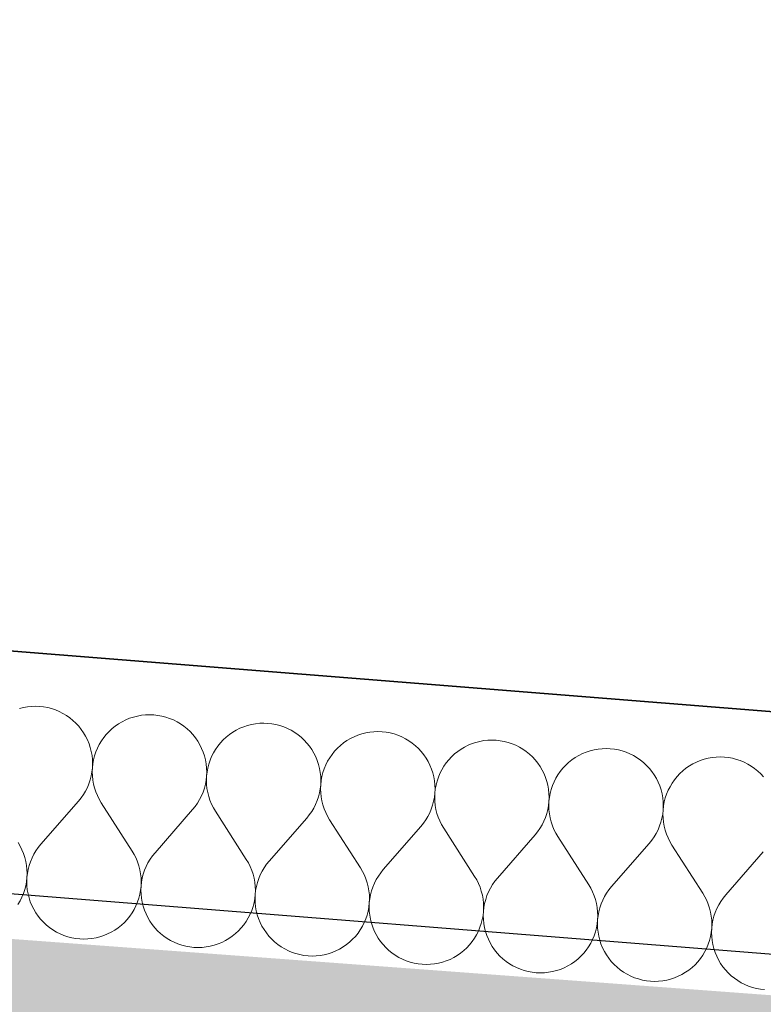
# Model space of a CAD drawing. Header units: millimetres. Extents: x -40276 to 214973, y -147941 to 35228.
# Tile 251 of 256: x -5861 to -5366, y 18337 to 18993. Entities that reach past the tile are written whole.
import ezdxf

# ---------------------------------------------------------------- set-up
doc = ezdxf.new("R2010")
doc.units = ezdxf.units.MM
doc.header["$MEASUREMENT"] = 0
doc.linetypes.add('Wipeout_Contour', pattern=[1000, 0, -1000])
for name, color, linetype in [('1._POHLED ZÁPADNÍ_2_0_plochy', 7, 'Continuous'), ('1._POHLED ZÁPADNÍ_2_akustické prvky', 7, 'Continuous'), ('1._POHLED ZÁPADNÍ_2_Konstrukce - nosné', 7, 'Continuous'), ('1._POHLED ZÁPADNÍ_2_Nové_Výplně – Řezové', 7, 'Continuous'), ('1._POHLED ZÁPADNÍ_2_Výplně – Řezové', 7, 'Continuous')]:
    doc.layers.add(name, color=color, linetype=linetype)

# ---------------------------------------------------------------- blocks, each defined once
blk = doc.blocks.new('*X1', base_point=(-42174.69, -26223.67))
at = {"layer": '1._POHLED ZÁPADNÍ_2_Nové_Výplně – Řezové', "color": 21, "linetype": 'Continuous', "lineweight": 20, "true_color": 0xffaaaa}
for p, q in [((-5858.44, 18534.99), (-5861.08, 18534.33)), ((-5855.76, 18535.47), (-5858.44, 18534.99)), ((-5853.06, 18535.75), (-5855.76, 18535.47)), ((-5850.34, 18535.85), (-5853.06, 18535.75)), ((-5847.62, 18535.74), (-5850.34, 18535.85)), ((-5844.92, 18535.44), (-5847.62, 18535.74)), ((-5842.24, 18534.95), (-5844.92, 18535.44)), ((-5839.61, 18534.27), (-5842.24, 18534.95)), ((-5837.03, 18533.41), (-5839.61, 18534.27)), ((-5834.52, 18532.36), (-5837.03, 18533.41)), ((-5832.09, 18531.14), (-5834.52, 18532.36)), ((-5829.75, 18529.74), (-5832.09, 18531.14)), ((-5827.52, 18528.18), (-5829.75, 18529.74)), ((-5779.78, 18529.85), (-5782.46, 18529.37)), ((-5777.08, 18530.13), (-5779.78, 18529.85)), ((-5774.36, 18530.22), (-5777.08, 18530.13)), ((-5771.64, 18530.12), (-5774.36, 18530.22)), ((-5768.93, 18529.82), (-5771.64, 18530.12)), ((-5766.26, 18529.33), (-5768.93, 18529.82)), ((-5825.41, 18526.47), (-5827.52, 18528.18)), ((-5823.42, 18524.61), (-5825.41, 18526.47)), ((-5821.57, 18522.62), (-5823.42, 18524.61)), ((-5794.98, 18524.22), (-5797.21, 18522.67)), ((-5792.63, 18525.6), (-5794.98, 18524.22)), ((-5790.2, 18526.81), (-5792.63, 18525.6)), ((-5787.68, 18527.85), (-5790.2, 18526.81)), ((-5785.1, 18528.7), (-5787.68, 18527.85)), ((-5782.46, 18529.37), (-5785.1, 18528.7)), ((-5763.62, 18528.65), (-5766.26, 18529.33)), ((-5761.05, 18527.78), (-5763.62, 18528.65)), ((-5758.53, 18526.74), (-5761.05, 18527.78)), ((-5756.11, 18525.51), (-5758.53, 18526.74)), ((-5753.77, 18524.12), (-5756.11, 18525.51)), ((-5751.54, 18522.56), (-5753.77, 18524.12)), ((-5706.48, 18523.74), (-5709.12, 18523.08)), ((-5703.8, 18524.22), (-5706.48, 18523.74)), ((-5701.09, 18524.51), (-5703.8, 18524.22)), ((-5698.38, 18524.6), (-5701.09, 18524.51)), ((-5695.66, 18524.49), (-5698.38, 18524.6)), ((-5692.95, 18524.19), (-5695.66, 18524.49)), ((-5690.28, 18523.71), (-5692.95, 18524.19)), ((-5687.64, 18523.03), (-5690.28, 18523.71)), ((-5819.87, 18520.49), (-5821.57, 18522.62)), ((-5818.33, 18518.25), (-5819.87, 18520.49)), ((-5816.95, 18515.91), (-5818.33, 18518.25)), ((-5803.19, 18517.13), (-5804.9, 18515.02)), ((-5801.33, 18519.12), (-5803.19, 18517.13)), ((-5799.34, 18520.97), (-5801.33, 18519.12)), ((-5797.21, 18522.67), (-5799.34, 18520.97)), ((-5749.43, 18520.85), (-5751.54, 18522.56)), ((-5747.44, 18518.99), (-5749.43, 18520.85)), ((-5745.59, 18516.99), (-5747.44, 18518.99)), ((-5743.89, 18514.87), (-5745.59, 18516.99)), ((-5721.23, 18517.05), (-5723.35, 18515.35)), ((-5718.99, 18518.59), (-5721.23, 18517.05)), ((-5716.65, 18519.98), (-5718.99, 18518.59)), ((-5714.21, 18521.19), (-5716.65, 18519.98)), ((-5711.7, 18522.23), (-5714.21, 18521.19)), ((-5709.12, 18523.08), (-5711.7, 18522.23)), ((-5685.06, 18522.16), (-5687.64, 18523.03)), ((-5682.55, 18521.11), (-5685.06, 18522.16)), ((-5680.12, 18519.89), (-5682.55, 18521.11)), ((-5677.79, 18518.49), (-5680.12, 18519.89)), ((-5675.56, 18516.94), (-5677.79, 18518.49)), ((-5673.44, 18515.22), (-5675.56, 18516.94)), ((-5635.72, 18516.6), (-5638.23, 18515.57)), ((-5633.13, 18517.45), (-5635.72, 18516.6)), ((-5630.5, 18518.12), (-5633.13, 18517.45)), ((-5627.82, 18518.6), (-5630.5, 18518.12)), ((-5625.11, 18518.88), (-5627.82, 18518.6)), ((-5622.39, 18518.97), (-5625.11, 18518.88)), ((-5619.67, 18518.87), (-5622.39, 18518.97)), ((-5616.97, 18518.57), (-5619.67, 18518.87)), ((-5614.29, 18518.08), (-5616.97, 18518.57)), ((-5611.66, 18517.4), (-5614.29, 18518.08)), ((-5609.08, 18516.54), (-5611.66, 18517.4)), ((-5815.74, 18513.47), (-5816.95, 18515.91)), ((-5814.7, 18510.96), (-5815.74, 18513.47)), ((-5813.85, 18508.37), (-5814.7, 18510.96)), ((-5807.85, 18510.45), (-5809.07, 18508.02)), ((-5806.46, 18512.79), (-5807.85, 18510.45)), ((-5804.9, 18515.02), (-5806.46, 18512.79)), ((-5742.34, 18512.63), (-5743.89, 18514.87)), ((-5740.96, 18510.29), (-5742.34, 18512.63)), ((-5739.75, 18507.85), (-5740.96, 18510.29)), ((-5727.21, 18511.51), (-5728.92, 18509.39)), ((-5725.35, 18513.5), (-5727.21, 18511.51)), ((-5723.35, 18515.35), (-5725.35, 18513.5)), ((-5671.46, 18513.36), (-5673.44, 18515.22)), ((-5669.61, 18511.37), (-5671.46, 18513.36)), ((-5667.91, 18509.24), (-5669.61, 18511.37)), ((-5645.25, 18511.42), (-5647.37, 18509.72)), ((-5643.01, 18512.97), (-5645.25, 18511.42)), ((-5640.67, 18514.35), (-5643.01, 18512.97)), ((-5638.23, 18515.57), (-5640.67, 18514.35)), ((-5606.57, 18515.49), (-5609.08, 18516.54)), ((-5604.14, 18514.26), (-5606.57, 18515.49)), ((-5601.8, 18512.87), (-5604.14, 18514.26)), ((-5599.57, 18511.31), (-5601.8, 18512.87)), ((-5597.46, 18509.6), (-5599.57, 18511.31)), ((-5559.73, 18510.98), (-5562.25, 18509.94)), ((-5557.15, 18511.83), (-5559.73, 18510.98)), ((-5554.51, 18512.5), (-5557.15, 18511.83)), ((-5551.83, 18512.97), (-5554.51, 18512.5)), ((-5549.13, 18513.26), (-5551.83, 18512.97)), ((-5546.41, 18513.35), (-5549.13, 18513.26)), ((-5543.69, 18513.24), (-5546.41, 18513.35)), ((-5540.99, 18512.95), (-5543.69, 18513.24)), ((-5538.31, 18512.46), (-5540.99, 18512.95)), ((-5535.68, 18511.78), (-5538.31, 18512.46)), ((-5533.1, 18510.91), (-5535.68, 18511.78)), ((-5530.59, 18509.86), (-5533.1, 18510.91)), ((-5813.19, 18505.74), (-5813.85, 18508.37)), ((-5812.71, 18503.06), (-5813.19, 18505.74)), ((-5810.12, 18505.51), (-5810.98, 18502.93)), ((-5809.07, 18508.02), (-5810.12, 18505.51)), ((-5738.72, 18505.33), (-5739.75, 18507.85)), ((-5737.87, 18502.75), (-5738.72, 18505.33)), ((-5731.87, 18504.83), (-5733.09, 18502.4)), ((-5730.47, 18507.16), (-5731.87, 18504.83)), ((-5728.92, 18509.39), (-5730.47, 18507.16)), ((-5666.36, 18507.01), (-5667.91, 18509.24)), ((-5664.98, 18504.66), (-5666.36, 18507.01)), ((-5663.77, 18502.23), (-5664.98, 18504.66)), ((-5652.94, 18503.77), (-5654.49, 18501.54)), ((-5651.22, 18505.88), (-5652.94, 18503.77)), ((-5649.37, 18507.87), (-5651.22, 18505.88)), ((-5647.37, 18509.72), (-5649.37, 18507.87)), ((-5595.47, 18507.74), (-5597.46, 18509.6)), ((-5593.63, 18505.74), (-5595.47, 18507.74)), ((-5591.92, 18503.62), (-5593.63, 18505.74)), ((-5590.38, 18501.38), (-5591.92, 18503.62)), ((-5571.39, 18504.1), (-5573.38, 18502.25)), ((-5569.27, 18505.8), (-5571.39, 18504.1)), ((-5567.03, 18507.35), (-5569.27, 18505.8)), ((-5564.69, 18508.73), (-5567.03, 18507.35)), ((-5562.25, 18509.94), (-5564.69, 18508.73)), ((-5528.16, 18508.64), (-5530.59, 18509.86)), ((-5525.82, 18507.24), (-5528.16, 18508.64)), ((-5523.59, 18505.69), (-5525.82, 18507.24)), ((-5521.48, 18503.97), (-5523.59, 18505.69)), ((-5519.49, 18502.11), (-5521.48, 18503.97)), ((-5486.27, 18504.32), (-5488.7, 18503.1)), ((-5483.75, 18505.35), (-5486.27, 18504.32)), ((-5481.17, 18506.2), (-5483.75, 18505.35)), ((-5478.53, 18506.87), (-5481.17, 18506.2)), ((-5475.85, 18507.35), (-5478.53, 18506.87)), ((-5473.15, 18507.63), (-5475.85, 18507.35)), ((-5470.43, 18507.72), (-5473.15, 18507.63)), ((-5467.71, 18507.62), (-5470.43, 18507.72)), ((-5465, 18507.32), (-5467.71, 18507.62)), ((-5462.33, 18506.83), (-5465, 18507.32)), ((-5459.69, 18506.15), (-5462.33, 18506.83)), ((-5457.12, 18505.29), (-5459.69, 18506.15)), ((-5454.6, 18504.24), (-5457.12, 18505.29)), ((-5452.17, 18503.01), (-5454.6, 18504.24)), ((-5812.43, 18500.35), (-5812.71, 18503.06)), ((-5812.44, 18494.91), (-5812.34, 18497.63)), ((-5812.15, 18497.62), (-5812.44, 18494.91)), ((-5812.34, 18497.63), (-5812.43, 18500.35)), ((-5811.66, 18500.29), (-5812.15, 18497.62)), ((-5810.98, 18502.93), (-5811.66, 18500.29)), ((-5737.2, 18500.11), (-5737.87, 18502.75)), ((-5736.73, 18497.43), (-5737.2, 18500.11)), ((-5736.44, 18494.73), (-5736.73, 18497.43)), ((-5735, 18497.3), (-5735.68, 18494.67)), ((-5734.14, 18499.88), (-5735, 18497.3)), ((-5733.09, 18502.4), (-5734.14, 18499.88)), ((-5662.74, 18499.71), (-5663.77, 18502.23)), ((-5661.88, 18497.12), (-5662.74, 18499.71)), ((-5661.22, 18494.49), (-5661.88, 18497.12)), ((-5655.88, 18499.2), (-5657.11, 18496.77)), ((-5654.49, 18501.54), (-5655.88, 18499.2)), ((-5589, 18499.04), (-5590.38, 18501.38)), ((-5587.79, 18496.6), (-5589, 18499.04)), ((-5576.95, 18498.15), (-5578.51, 18495.91)), ((-5575.24, 18500.26), (-5576.95, 18498.15)), ((-5573.38, 18502.25), (-5575.24, 18500.26)), ((-5517.64, 18500.12), (-5519.49, 18502.11)), ((-5515.94, 18498), (-5517.64, 18500.12)), ((-5514.4, 18495.76), (-5515.94, 18498)), ((-5495.41, 18498.47), (-5497.4, 18496.62)), ((-5493.28, 18500.17), (-5495.41, 18498.47)), ((-5491.05, 18501.72), (-5493.28, 18500.17)), ((-5488.7, 18503.1), (-5491.05, 18501.72)), ((-5449.84, 18501.62), (-5452.17, 18503.01)), ((-5447.61, 18500.06), (-5449.84, 18501.62)), ((-5445.49, 18498.35), (-5447.61, 18500.06)), ((-5443.51, 18496.49), (-5445.49, 18498.35)), ((-5412.72, 18497.48), (-5415.06, 18496.1)), ((-5410.28, 18498.69), (-5412.72, 18497.48)), ((-5407.77, 18499.73), (-5410.28, 18498.69)), ((-5405.19, 18500.58), (-5407.77, 18499.73)), ((-5402.55, 18501.25), (-5405.19, 18500.58)), ((-5399.87, 18501.72), (-5402.55, 18501.25)), ((-5397.16, 18502.01), (-5399.87, 18501.72)), ((-5394.44, 18502.1), (-5397.16, 18502.01)), ((-5391.73, 18501.99), (-5394.44, 18502.1)), ((-5389.02, 18501.7), (-5391.73, 18501.99)), ((-5386.35, 18501.21), (-5389.02, 18501.7)), ((-5383.71, 18500.53), (-5386.35, 18501.21)), ((-5381.13, 18499.66), (-5383.71, 18500.53)), ((-5378.62, 18498.61), (-5381.13, 18499.66)), ((-5376.19, 18497.39), (-5378.62, 18498.61)), ((-5373.86, 18496), (-5376.19, 18497.39)), ((-5813.24, 18489.53), (-5812.74, 18492.21)), ((-5812.74, 18492.21), (-5812.44, 18494.91)), ((-5812.44, 18494.91), (-5812.55, 18492.19)), ((-5812.55, 18492.19), (-5812.45, 18489.48)), ((-5736.46, 18489.29), (-5736.36, 18492.01)), ((-5736.17, 18491.99), (-5736.46, 18489.29)), ((-5736.36, 18492.01), (-5736.44, 18494.73)), ((-5735.68, 18494.67), (-5736.17, 18491.99)), ((-5660.74, 18491.81), (-5661.22, 18494.49)), ((-5660.46, 18489.1), (-5660.74, 18491.81)), ((-5659.02, 18491.68), (-5659.7, 18489.05)), ((-5658.15, 18494.26), (-5659.02, 18491.68)), ((-5657.11, 18496.77), (-5658.15, 18494.26)), ((-5586.75, 18494.08), (-5587.79, 18496.6)), ((-5585.9, 18491.5), (-5586.75, 18494.08)), ((-5585.24, 18488.86), (-5585.9, 18491.5)), ((-5581.12, 18491.15), (-5582.17, 18488.64)), ((-5579.9, 18493.58), (-5581.12, 18491.15)), ((-5578.51, 18495.91), (-5579.9, 18493.58)), ((-5513.02, 18493.41), (-5514.4, 18495.76)), ((-5511.8, 18490.98), (-5513.02, 18493.41)), ((-5510.77, 18488.46), (-5511.8, 18490.98)), ((-5500.97, 18492.52), (-5502.53, 18490.29)), ((-5499.26, 18494.64), (-5500.97, 18492.52)), ((-5497.4, 18496.62), (-5499.26, 18494.64)), ((-5441.66, 18494.49), (-5443.51, 18496.49)), ((-5439.96, 18492.37), (-5441.66, 18494.49)), ((-5438.41, 18490.13), (-5439.96, 18492.37)), ((-5421.42, 18491), (-5423.28, 18489.01)), ((-5419.42, 18492.85), (-5421.42, 18491)), ((-5417.3, 18494.55), (-5419.42, 18492.85)), ((-5415.06, 18496.1), (-5417.3, 18494.55)), ((-5371.63, 18494.44), (-5373.86, 18496)), ((-5369.51, 18492.72), (-5371.63, 18494.44)), ((-5367.53, 18490.87), (-5369.51, 18492.72)), ((-5365.68, 18488.87), (-5367.53, 18490.87)), ((-5815.83, 18481.81), (-5814.78, 18484.32)), ((-5814.78, 18484.32), (-5813.92, 18486.9)), ((-5813.92, 18486.9), (-5813.24, 18489.53)), ((-5812.45, 18489.48), (-5812.17, 18486.77)), ((-5812.17, 18486.77), (-5811.69, 18484.09)), ((-5811.69, 18484.09), (-5811.02, 18481.46)), ((-5737.93, 18481.28), (-5737.25, 18483.91)), ((-5737.25, 18483.91), (-5736.76, 18486.59)), ((-5736.76, 18486.59), (-5736.46, 18489.29)), ((-5736.46, 18489.29), (-5736.56, 18486.57)), ((-5736.56, 18486.57), (-5736.47, 18483.85)), ((-5736.47, 18483.85), (-5736.19, 18481.15)), ((-5660.48, 18483.66), (-5660.37, 18486.38)), ((-5660.18, 18486.37), (-5660.48, 18483.66)), ((-5660.37, 18486.38), (-5660.46, 18489.1)), ((-5659.7, 18489.05), (-5660.18, 18486.37)), ((-5584.76, 18486.18), (-5585.24, 18488.86)), ((-5584.48, 18483.48), (-5584.76, 18486.18)), ((-5583.03, 18486.06), (-5583.71, 18483.42)), ((-5582.17, 18488.64), (-5583.03, 18486.06)), ((-5509.92, 18485.88), (-5510.77, 18488.46)), ((-5509.25, 18483.24), (-5509.92, 18485.88)), ((-5505.14, 18485.52), (-5506.19, 18483.01)), ((-5503.92, 18487.95), (-5505.14, 18485.52)), ((-5502.53, 18490.29), (-5503.92, 18487.95)), ((-5437.03, 18487.79), (-5438.41, 18490.13)), ((-5435.82, 18485.35), (-5437.03, 18487.79)), ((-5434.79, 18482.84), (-5435.82, 18485.35)), ((-5426.54, 18484.66), (-5427.94, 18482.33)), ((-5424.99, 18486.9), (-5426.54, 18484.66)), ((-5423.28, 18489.01), (-5424.99, 18486.9)), ((-5818.45, 18477.05), (-5817.06, 18479.38)), ((-5817.06, 18479.38), (-5815.83, 18481.81)), ((-5811.02, 18481.46), (-5810.17, 18478.87)), ((-5810.17, 18478.87), (-5809.13, 18476.36)), ((-5739.85, 18476.19), (-5738.8, 18478.7)), ((-5738.8, 18478.7), (-5737.93, 18481.28)), ((-5736.19, 18481.15), (-5735.71, 18478.47)), ((-5735.71, 18478.47), (-5735.04, 18475.83)), ((-5661.95, 18475.65), (-5661.27, 18478.28)), ((-5661.27, 18478.28), (-5660.78, 18480.96)), ((-5660.78, 18480.96), (-5660.48, 18483.66)), ((-5660.48, 18483.66), (-5660.58, 18480.95)), ((-5660.58, 18480.95), (-5660.49, 18478.23)), ((-5660.49, 18478.23), (-5660.2, 18475.52)), ((-5584.8, 18475.34), (-5584.5, 18478.04)), ((-5584.5, 18478.04), (-5584.6, 18475.32)), ((-5584.5, 18478.04), (-5584.39, 18480.76)), ((-5584.2, 18480.74), (-5584.5, 18478.04)), ((-5584.39, 18480.76), (-5584.48, 18483.48)), ((-5583.71, 18483.42), (-5584.2, 18480.74)), ((-5508.78, 18480.56), (-5509.25, 18483.24)), ((-5508.5, 18477.85), (-5508.78, 18480.56)), ((-5508.41, 18475.13), (-5508.5, 18477.85)), ((-5507.73, 18477.8), (-5508.22, 18475.12)), ((-5507.05, 18480.43), (-5507.73, 18477.8)), ((-5506.19, 18483.01), (-5507.05, 18480.43)), ((-5433.94, 18480.25), (-5434.79, 18482.84)), ((-5433.27, 18477.61), (-5433.94, 18480.25)), ((-5432.8, 18474.93), (-5433.27, 18477.61)), ((-5430.21, 18477.39), (-5431.07, 18474.81)), ((-5429.16, 18479.9), (-5430.21, 18477.39)), ((-5427.94, 18482.33), (-5429.16, 18479.9)), ((-5821.73, 18472.71), (-5846.77, 18444)), ((-5821.73, 18472.71), (-5820.01, 18474.82)), ((-5820.01, 18474.82), (-5818.45, 18477.05)), ((-5809.13, 18476.36), (-5807.92, 18473.92)), ((-5807.92, 18473.92), (-5806.53, 18471.58)), ((-5806.53, 18471.58), (-5785.99, 18439.5)), ((-5744.03, 18469.19), (-5742.47, 18471.42)), ((-5742.47, 18471.42), (-5741.08, 18473.76)), ((-5741.08, 18473.76), (-5739.85, 18476.19)), ((-5735.04, 18475.83), (-5734.18, 18473.25)), ((-5734.18, 18473.25), (-5733.15, 18470.73)), ((-5733.15, 18470.73), (-5731.93, 18468.3)), ((-5663.87, 18470.56), (-5662.82, 18473.07)), ((-5662.82, 18473.07), (-5661.95, 18475.65)), ((-5660.2, 18475.52), (-5659.72, 18472.84)), ((-5659.72, 18472.84), (-5659.06, 18470.21)), ((-5585.97, 18470.03), (-5585.29, 18472.66)), ((-5585.29, 18472.66), (-5584.8, 18475.34)), ((-5584.6, 18475.32), (-5584.51, 18472.6)), ((-5584.51, 18472.6), (-5584.22, 18469.9)), ((-5508.81, 18469.71), (-5508.51, 18472.42)), ((-5508.51, 18472.42), (-5508.62, 18469.7)), ((-5508.51, 18472.42), (-5508.41, 18475.13)), ((-5508.22, 18475.12), (-5508.51, 18472.42)), ((-5432.51, 18472.23), (-5432.8, 18474.93)), ((-5432.43, 18469.51), (-5432.51, 18472.23)), ((-5431.75, 18472.17), (-5432.24, 18469.5)), ((-5431.07, 18474.81), (-5431.75, 18472.17)), ((-5745.75, 18467.08), (-5770.79, 18438.38)), ((-5745.75, 18467.08), (-5744.03, 18469.19)), ((-5731.93, 18468.3), (-5730.55, 18465.96)), ((-5730.55, 18465.96), (-5710, 18433.88)), ((-5668.05, 18463.57), (-5666.49, 18465.8)), ((-5666.49, 18465.8), (-5665.09, 18468.13)), ((-5665.09, 18468.13), (-5663.87, 18470.56)), ((-5659.06, 18470.21), (-5658.2, 18467.62)), ((-5658.2, 18467.62), (-5657.16, 18465.11)), ((-5657.16, 18465.11), (-5655.95, 18462.67)), ((-5589.11, 18462.51), (-5587.89, 18464.94)), ((-5587.89, 18464.94), (-5586.84, 18467.45)), ((-5586.84, 18467.45), (-5585.97, 18470.03)), ((-5584.22, 18469.9), (-5583.74, 18467.22)), ((-5583.74, 18467.22), (-5583.07, 18464.58)), ((-5583.07, 18464.58), (-5582.22, 18462)), ((-5510.85, 18461.82), (-5509.99, 18464.4)), ((-5509.99, 18464.4), (-5509.3, 18467.04)), ((-5509.3, 18467.04), (-5508.81, 18469.71)), ((-5508.62, 18469.7), (-5508.52, 18466.98)), ((-5508.52, 18466.98), (-5508.24, 18464.27)), ((-5508.24, 18464.27), (-5507.76, 18461.59)), ((-5432.83, 18464.09), (-5432.53, 18466.79)), ((-5432.53, 18466.79), (-5432.63, 18464.07)), ((-5432.53, 18466.79), (-5432.43, 18469.51)), ((-5432.24, 18469.5), (-5432.53, 18466.79)), ((-5669.76, 18461.46), (-5694.81, 18432.75)), ((-5669.76, 18461.46), (-5668.05, 18463.57)), ((-5655.95, 18462.67), (-5654.57, 18460.33)), ((-5654.57, 18460.33), (-5634.02, 18428.25)), ((-5593.78, 18455.83), (-5592.07, 18457.94)), ((-5592.07, 18457.94), (-5590.51, 18460.17)), ((-5590.51, 18460.17), (-5589.11, 18462.51)), ((-5582.22, 18462), (-5581.18, 18459.48)), ((-5581.18, 18459.48), (-5579.97, 18457.05)), ((-5513.13, 18456.88), (-5511.9, 18459.31)), ((-5511.9, 18459.31), (-5510.85, 18461.82)), ((-5507.76, 18461.59), (-5507.09, 18458.96)), ((-5507.09, 18458.96), (-5506.24, 18456.37)), ((-5434.87, 18456.2), (-5434, 18458.78)), ((-5434, 18458.78), (-5433.32, 18461.41)), ((-5433.32, 18461.41), (-5432.83, 18464.09)), ((-5432.63, 18464.07), (-5432.54, 18461.35)), ((-5432.54, 18461.35), (-5432.26, 18458.65)), ((-5432.26, 18458.65), (-5431.78, 18455.97)), ((-5593.78, 18455.83), (-5618.83, 18427.13)), ((-5579.97, 18457.05), (-5578.58, 18454.71)), ((-5578.58, 18454.71), (-5558.04, 18422.63)), ((-5517.8, 18450.21), (-5516.08, 18452.32)), ((-5516.08, 18452.32), (-5514.52, 18454.55)), ((-5514.52, 18454.55), (-5513.13, 18456.88)), ((-5506.24, 18456.37), (-5505.2, 18453.86)), ((-5505.2, 18453.86), (-5503.99, 18451.42)), ((-5503.99, 18451.42), (-5502.6, 18449.08)), ((-5438.54, 18448.93), (-5437.15, 18451.26)), ((-5437.15, 18451.26), (-5435.92, 18453.69)), ((-5435.92, 18453.69), (-5434.87, 18456.2)), ((-5431.78, 18455.97), (-5431.11, 18453.33)), ((-5431.11, 18453.33), (-5430.25, 18450.75)), ((-5860.58, 18442.78), (-5861.97, 18445.12)), ((-5517.8, 18450.21), (-5542.84, 18421.5)), ((-5502.6, 18449.08), (-5482.06, 18417)), ((-5441.82, 18444.58), (-5466.86, 18415.88)), ((-5441.82, 18444.58), (-5440.1, 18446.7)), ((-5440.1, 18446.7), (-5438.54, 18448.93)), ((-5430.25, 18450.75), (-5429.22, 18448.23)), ((-5429.22, 18448.23), (-5428, 18445.8)), ((-5428, 18445.8), (-5426.62, 18443.46)), ((-5859.37, 18440.35), (-5860.58, 18442.78)), ((-5858.33, 18437.83), (-5859.37, 18440.35)), ((-5850.05, 18439.66), (-5851.44, 18437.32)), ((-5848.49, 18441.89), (-5850.05, 18439.66)), ((-5846.77, 18444), (-5848.49, 18441.89)), ((-5784.6, 18437.16), (-5785.99, 18439.5)), ((-5770.79, 18438.38), (-5772.5, 18436.26)), ((-5426.62, 18443.46), (-5406.07, 18411.38)), ((-5365.83, 18438.96), (-5390.88, 18410.25)), ((-5857.48, 18435.25), (-5858.33, 18437.83)), ((-5856.81, 18432.61), (-5857.48, 18435.25)), ((-5856.33, 18429.93), (-5856.81, 18432.61)), ((-5853.72, 18432.38), (-5854.58, 18429.81)), ((-5852.67, 18434.89), (-5853.72, 18432.38)), ((-5851.44, 18437.32), (-5852.67, 18434.89)), ((-5783.39, 18434.72), (-5784.6, 18437.16)), ((-5782.35, 18432.21), (-5783.39, 18434.72)), ((-5781.5, 18429.63), (-5782.35, 18432.21)), ((-5775.46, 18431.7), (-5776.69, 18429.27)), ((-5774.06, 18434.03), (-5775.46, 18431.7)), ((-5772.5, 18436.26), (-5774.06, 18434.03)), ((-5708.62, 18431.53), (-5710, 18433.88)), ((-5707.41, 18429.1), (-5708.62, 18431.53)), ((-5694.81, 18432.75), (-5696.52, 18430.64)), ((-5856.05, 18427.23), (-5856.33, 18429.93)), ((-5855.95, 18424.51), (-5856.05, 18427.23)), ((-5855.27, 18427.17), (-5855.76, 18424.5)), ((-5854.58, 18429.81), (-5855.27, 18427.17)), ((-5780.83, 18426.99), (-5781.5, 18429.63)), ((-5780.35, 18424.31), (-5780.83, 18426.99)), ((-5777.73, 18426.76), (-5778.6, 18424.18)), ((-5776.69, 18429.27), (-5777.73, 18426.76)), ((-5706.37, 18426.58), (-5707.41, 18429.1)), ((-5705.51, 18424), (-5706.37, 18426.58)), ((-5699.48, 18426.07), (-5700.7, 18423.65)), ((-5698.08, 18428.41), (-5699.48, 18426.07)), ((-5696.52, 18430.64), (-5698.08, 18428.41)), ((-5632.64, 18425.91), (-5634.02, 18428.25)), ((-5631.42, 18423.47), (-5632.64, 18425.91)), ((-5620.54, 18425.01), (-5622.1, 18422.78)), ((-5618.83, 18427.13), (-5620.54, 18425.01)), ((-5856.84, 18416.41), (-5856.35, 18419.09)), ((-5856.35, 18419.09), (-5856.06, 18421.79)), ((-5856.06, 18421.79), (-5856.16, 18419.07)), ((-5856.16, 18419.07), (-5856.07, 18416.35)), ((-5856.06, 18421.79), (-5855.95, 18424.51)), ((-5855.76, 18424.5), (-5856.06, 18421.79)), ((-5780.06, 18421.61), (-5780.35, 18424.31)), ((-5780.07, 18416.17), (-5779.97, 18418.89)), ((-5779.77, 18418.87), (-5780.07, 18416.17)), ((-5779.97, 18418.89), (-5780.06, 18421.61)), ((-5779.28, 18421.55), (-5779.77, 18418.87)), ((-5778.6, 18424.18), (-5779.28, 18421.55)), ((-5704.85, 18421.36), (-5705.51, 18424)), ((-5704.37, 18418.69), (-5704.85, 18421.36)), ((-5704.08, 18415.98), (-5704.37, 18418.69)), ((-5702.62, 18418.56), (-5703.3, 18415.92)), ((-5701.75, 18421.14), (-5702.62, 18418.56)), ((-5700.7, 18423.65), (-5701.75, 18421.14)), ((-5630.39, 18420.96), (-5631.42, 18423.47)), ((-5629.53, 18418.38), (-5630.39, 18420.96)), ((-5628.86, 18415.74), (-5629.53, 18418.38)), ((-5623.49, 18420.45), (-5624.72, 18418.02)), ((-5622.1, 18422.78), (-5623.49, 18420.45)), ((-5556.65, 18420.28), (-5558.04, 18422.63)), ((-5555.44, 18417.85), (-5556.65, 18420.28)), ((-5544.56, 18419.39), (-5546.12, 18417.16)), ((-5542.84, 18421.5), (-5544.56, 18419.39)), ((-5858.38, 18411.2), (-5857.52, 18413.78)), ((-5857.52, 18413.78), (-5856.84, 18416.41)), ((-5856.07, 18416.35), (-5855.79, 18413.65)), ((-5855.79, 18413.65), (-5855.32, 18410.97)), ((-5780.86, 18410.79), (-5780.37, 18413.46)), ((-5780.37, 18413.46), (-5780.07, 18416.17)), ((-5780.07, 18416.17), (-5780.18, 18413.45)), ((-5780.18, 18413.45), (-5780.09, 18410.73)), ((-5704.09, 18410.54), (-5703.99, 18413.26)), ((-5703.79, 18413.25), (-5704.09, 18410.54)), ((-5703.99, 18413.26), (-5704.08, 18415.98)), ((-5703.3, 18415.92), (-5703.79, 18413.25)), ((-5628.38, 18413.06), (-5628.86, 18415.74)), ((-5628.1, 18410.36), (-5628.38, 18413.06)), ((-5626.64, 18412.93), (-5627.32, 18410.3)), ((-5625.77, 18415.51), (-5626.64, 18412.93)), ((-5624.72, 18418.02), (-5625.77, 18415.51)), ((-5554.4, 18415.34), (-5555.44, 18417.85)), ((-5553.55, 18412.75), (-5554.4, 18415.34)), ((-5552.88, 18410.12), (-5553.55, 18412.75)), ((-5548.74, 18412.4), (-5549.79, 18409.89)), ((-5547.51, 18414.82), (-5548.74, 18412.4)), ((-5546.12, 18417.16), (-5547.51, 18414.82)), ((-5480.67, 18414.66), (-5482.06, 18417)), ((-5479.46, 18412.23), (-5480.67, 18414.66)), ((-5478.42, 18409.71), (-5479.46, 18412.23)), ((-5468.57, 18413.76), (-5470.13, 18411.54)), ((-5466.86, 18415.88), (-5468.57, 18413.76)), ((-5862.04, 18403.92), (-5860.65, 18406.26)), ((-5860.65, 18406.26), (-5859.43, 18408.69)), ((-5859.43, 18408.69), (-5858.38, 18411.2)), ((-5855.32, 18410.97), (-5854.65, 18408.33)), ((-5854.65, 18408.33), (-5853.8, 18405.75)), ((-5853.8, 18405.75), (-5852.77, 18403.23)), ((-5783.45, 18403.06), (-5782.4, 18405.57)), ((-5782.4, 18405.57), (-5781.54, 18408.15)), ((-5781.54, 18408.15), (-5780.86, 18410.79)), ((-5780.09, 18410.73), (-5779.81, 18408.02)), ((-5779.81, 18408.02), (-5779.33, 18405.35)), ((-5779.33, 18405.35), (-5778.67, 18402.71)), ((-5705.55, 18402.53), (-5704.88, 18405.16)), ((-5704.88, 18405.16), (-5704.39, 18407.84)), ((-5704.39, 18407.84), (-5704.09, 18410.54)), ((-5704.09, 18410.54), (-5704.2, 18407.82)), ((-5704.2, 18407.82), (-5704.11, 18405.11)), ((-5628.11, 18404.92), (-5628.01, 18407.64)), ((-5627.81, 18407.62), (-5628.11, 18404.92)), ((-5628.01, 18407.64), (-5628.1, 18410.36)), ((-5627.32, 18410.3), (-5627.81, 18407.62)), ((-5552.4, 18407.44), (-5552.88, 18410.12)), ((-5552.12, 18404.73), (-5552.4, 18407.44)), ((-5550.65, 18407.31), (-5551.34, 18404.67)), ((-5549.79, 18409.89), (-5550.65, 18407.31)), ((-5477.57, 18407.13), (-5478.42, 18409.71)), ((-5476.9, 18404.49), (-5477.57, 18407.13)), ((-5472.75, 18406.77), (-5473.8, 18404.26)), ((-5471.53, 18409.2), (-5472.75, 18406.77)), ((-5470.13, 18411.54), (-5471.53, 18409.2)), ((-5404.69, 18409.04), (-5406.07, 18411.38)), ((-5403.48, 18406.6), (-5404.69, 18409.04)), ((-5402.44, 18404.09), (-5403.48, 18406.6)), ((-5394.15, 18405.91), (-5395.55, 18403.58)), ((-5392.59, 18408.14), (-5394.15, 18405.91)), ((-5390.88, 18410.25), (-5392.59, 18408.14)), ((-5852.77, 18403.23), (-5851.56, 18400.8)), ((-5851.56, 18400.8), (-5850.17, 18398.45)), ((-5786.06, 18398.29), (-5784.67, 18400.63)), ((-5784.67, 18400.63), (-5783.45, 18403.06)), ((-5778.67, 18402.71), (-5777.82, 18400.12)), ((-5777.82, 18400.12), (-5776.78, 18397.61)), ((-5707.46, 18397.44), (-5706.42, 18399.95)), ((-5706.42, 18399.95), (-5705.55, 18402.53)), ((-5704.11, 18405.11), (-5703.83, 18402.4)), ((-5703.83, 18402.4), (-5703.35, 18399.72)), ((-5703.35, 18399.72), (-5702.69, 18397.08)), ((-5629.57, 18396.9), (-5628.89, 18399.54)), ((-5628.89, 18399.54), (-5628.4, 18402.21)), ((-5628.4, 18402.21), (-5628.11, 18404.92)), ((-5628.11, 18404.92), (-5628.21, 18402.2)), ((-5628.21, 18402.2), (-5628.13, 18399.48)), ((-5628.13, 18399.48), (-5627.84, 18396.78)), ((-5552.42, 18396.59), (-5552.13, 18399.29)), ((-5552.13, 18399.29), (-5552.23, 18396.58)), ((-5552.13, 18399.29), (-5552.02, 18402.01)), ((-5551.83, 18402), (-5552.13, 18399.29)), ((-5552.02, 18402.01), (-5552.12, 18404.73)), ((-5551.34, 18404.67), (-5551.83, 18402)), ((-5476.42, 18401.81), (-5476.9, 18404.49)), ((-5476.13, 18399.11), (-5476.42, 18401.81)), ((-5476.04, 18396.39), (-5476.13, 18399.11)), ((-5475.35, 18399.05), (-5475.84, 18396.37)), ((-5474.67, 18401.68), (-5475.35, 18399.05)), ((-5473.8, 18404.26), (-5474.67, 18401.68)), ((-5401.58, 18401.5), (-5402.44, 18404.09)), ((-5400.92, 18398.87), (-5401.58, 18401.5)), ((-5400.44, 18396.19), (-5400.92, 18398.87)), ((-5397.82, 18398.64), (-5398.69, 18396.06)), ((-5396.77, 18401.15), (-5397.82, 18398.64)), ((-5395.55, 18403.58), (-5396.77, 18401.15)), ((-5850.17, 18398.45), (-5848.63, 18396.21)), ((-5848.63, 18396.21), (-5846.93, 18394.09)), ((-5846.93, 18394.09), (-5845.08, 18392.09)), ((-5845.08, 18392.09), (-5843.09, 18390.23)), ((-5791.19, 18391.96), (-5789.33, 18393.95)), ((-5789.33, 18393.95), (-5787.62, 18396.06)), ((-5787.62, 18396.06), (-5786.06, 18398.29)), ((-5776.78, 18397.61), (-5775.57, 18395.17)), ((-5775.57, 18395.17), (-5774.19, 18392.83)), ((-5774.19, 18392.83), (-5772.65, 18390.59)), ((-5711.64, 18390.44), (-5710.08, 18392.67)), ((-5710.08, 18392.67), (-5708.69, 18395.01)), ((-5708.69, 18395.01), (-5707.46, 18397.44)), ((-5702.69, 18397.08), (-5701.83, 18394.5)), ((-5701.83, 18394.5), (-5700.8, 18391.98)), ((-5631.48, 18391.81), (-5630.43, 18394.32)), ((-5630.43, 18394.32), (-5629.57, 18396.9)), ((-5627.84, 18396.78), (-5627.37, 18394.1)), ((-5627.37, 18394.1), (-5626.7, 18391.46)), ((-5553.59, 18391.28), (-5552.91, 18393.91)), ((-5552.91, 18393.91), (-5552.42, 18396.59)), ((-5552.23, 18396.58), (-5552.14, 18393.86)), ((-5552.14, 18393.86), (-5551.86, 18391.15)), ((-5476.44, 18390.97), (-5476.14, 18393.67)), ((-5476.14, 18393.67), (-5476.25, 18390.95)), ((-5476.14, 18393.67), (-5476.04, 18396.39)), ((-5475.84, 18396.37), (-5476.14, 18393.67)), ((-5400.15, 18393.48), (-5400.44, 18396.19)), ((-5400.06, 18390.76), (-5400.15, 18393.48)), ((-5399.37, 18393.42), (-5399.86, 18390.75)), ((-5398.69, 18396.06), (-5399.37, 18393.42)), ((-5843.09, 18390.23), (-5840.98, 18388.52)), ((-5840.98, 18388.52), (-5838.75, 18386.96)), ((-5838.75, 18386.96), (-5836.41, 18385.57)), ((-5836.41, 18385.57), (-5833.98, 18384.34)), ((-5799.89, 18385.48), (-5797.54, 18386.86)), ((-5797.54, 18386.86), (-5795.3, 18388.41)), ((-5795.3, 18388.41), (-5793.18, 18390.11)), ((-5793.18, 18390.11), (-5791.19, 18391.96)), ((-5772.65, 18390.59), (-5770.94, 18388.46)), ((-5770.94, 18388.46), (-5769.1, 18386.47)), ((-5769.1, 18386.47), (-5767.11, 18384.61)), ((-5717.2, 18384.49), (-5715.2, 18386.34)), ((-5715.2, 18386.34), (-5713.35, 18388.32)), ((-5713.35, 18388.32), (-5711.64, 18390.44)), ((-5700.8, 18391.98), (-5699.59, 18389.55)), ((-5699.59, 18389.55), (-5698.21, 18387.2)), ((-5698.21, 18387.2), (-5696.66, 18384.96)), ((-5635.65, 18384.81), (-5634.1, 18387.04)), ((-5634.1, 18387.04), (-5632.7, 18389.38)), ((-5632.7, 18389.38), (-5631.48, 18391.81)), ((-5626.7, 18391.46), (-5625.85, 18388.87)), ((-5625.85, 18388.87), (-5624.82, 18386.36)), ((-5624.82, 18386.36), (-5623.61, 18383.92)), ((-5556.72, 18383.76), (-5555.5, 18386.19)), ((-5555.5, 18386.19), (-5554.45, 18388.7)), ((-5554.45, 18388.7), (-5553.59, 18391.28)), ((-5551.86, 18391.15), (-5551.39, 18388.47)), ((-5551.39, 18388.47), (-5550.72, 18385.83)), ((-5550.72, 18385.83), (-5549.87, 18383.25)), ((-5478.47, 18383.07), (-5477.61, 18385.65)), ((-5477.61, 18385.65), (-5476.93, 18388.29)), ((-5476.93, 18388.29), (-5476.44, 18390.97)), ((-5476.25, 18390.95), (-5476.16, 18388.23)), ((-5476.16, 18388.23), (-5475.88, 18385.53)), ((-5475.88, 18385.53), (-5475.4, 18382.85)), ((-5400.46, 18385.34), (-5400.16, 18388.05)), ((-5400.16, 18388.05), (-5400.27, 18385.33)), ((-5400.16, 18388.05), (-5400.06, 18390.76)), ((-5399.86, 18390.75), (-5400.16, 18388.05)), ((-5833.98, 18384.34), (-5831.47, 18383.3)), ((-5831.47, 18383.3), (-5828.89, 18382.43)), ((-5828.89, 18382.43), (-5826.26, 18381.75)), ((-5826.26, 18381.75), (-5823.58, 18381.26)), ((-5823.58, 18381.26), (-5820.88, 18380.96)), ((-5820.88, 18380.96), (-5818.16, 18380.86)), ((-5818.16, 18380.86), (-5815.44, 18380.95)), ((-5815.44, 18380.95), (-5812.74, 18381.23)), ((-5812.74, 18381.23), (-5810.06, 18381.71)), ((-5810.06, 18381.71), (-5807.42, 18382.38)), ((-5807.42, 18382.38), (-5804.84, 18383.23)), ((-5804.84, 18383.23), (-5802.32, 18384.27)), ((-5802.32, 18384.27), (-5799.89, 18385.48)), ((-5767.11, 18384.61), (-5765, 18382.9)), ((-5765, 18382.9), (-5762.77, 18381.34)), ((-5762.77, 18381.34), (-5760.43, 18379.94)), ((-5760.43, 18379.94), (-5758, 18378.72)), ((-5726.34, 18378.64), (-5723.9, 18379.85)), ((-5723.9, 18379.85), (-5721.56, 18381.24)), ((-5721.56, 18381.24), (-5719.32, 18382.78)), ((-5719.32, 18382.78), (-5717.2, 18384.49)), ((-5696.66, 18384.96), (-5694.96, 18382.84)), ((-5694.96, 18382.84), (-5693.11, 18380.84)), ((-5693.11, 18380.84), (-5691.13, 18378.98)), ((-5691.13, 18378.98), (-5689.01, 18377.27)), ((-5641.22, 18378.86), (-5639.22, 18380.71)), ((-5639.22, 18380.71), (-5637.36, 18382.7)), ((-5637.36, 18382.7), (-5635.65, 18384.81)), ((-5623.61, 18383.92), (-5622.23, 18381.58)), ((-5622.23, 18381.58), (-5620.68, 18379.34)), ((-5620.68, 18379.34), (-5618.98, 18377.22)), ((-5561.38, 18377.07), (-5559.67, 18379.19)), ((-5559.67, 18379.19), (-5558.11, 18381.42)), ((-5558.11, 18381.42), (-5556.72, 18383.76)), ((-5549.87, 18383.25), (-5548.84, 18380.73)), ((-5548.84, 18380.73), (-5547.62, 18378.3)), ((-5480.74, 18378.13), (-5479.52, 18380.56)), ((-5479.52, 18380.56), (-5478.47, 18383.07)), ((-5475.4, 18382.85), (-5474.74, 18380.21)), ((-5474.74, 18380.21), (-5473.89, 18377.63)), ((-5402.49, 18377.45), (-5401.62, 18380.03)), ((-5401.62, 18380.03), (-5400.95, 18382.66)), ((-5400.95, 18382.66), (-5400.46, 18385.34)), ((-5400.27, 18385.33), (-5400.18, 18382.61)), ((-5400.18, 18382.61), (-5399.9, 18379.9)), ((-5399.9, 18379.9), (-5399.42, 18377.22)), ((-5758, 18378.72), (-5755.49, 18377.67)), ((-5755.49, 18377.67), (-5752.91, 18376.81)), ((-5752.91, 18376.81), (-5750.28, 18376.13)), ((-5750.28, 18376.13), (-5747.6, 18375.64)), ((-5747.6, 18375.64), (-5744.9, 18375.34)), ((-5744.9, 18375.34), (-5742.18, 18375.24)), ((-5742.18, 18375.24), (-5739.46, 18375.33)), ((-5739.46, 18375.33), (-5736.75, 18375.61)), ((-5736.75, 18375.61), (-5734.08, 18376.09)), ((-5734.08, 18376.09), (-5731.44, 18376.75)), ((-5731.44, 18376.75), (-5728.85, 18377.61)), ((-5728.85, 18377.61), (-5726.34, 18378.64)), ((-5689.01, 18377.27), (-5686.78, 18375.71)), ((-5686.78, 18375.71), (-5684.45, 18374.32)), ((-5684.45, 18374.32), (-5682.02, 18373.1)), ((-5682.02, 18373.1), (-5679.51, 18372.05)), ((-5652.87, 18371.98), (-5650.36, 18373.02)), ((-5650.36, 18373.02), (-5647.92, 18374.23)), ((-5647.92, 18374.23), (-5645.58, 18375.61)), ((-5645.58, 18375.61), (-5643.34, 18377.16)), ((-5643.34, 18377.16), (-5641.22, 18378.86)), ((-5618.98, 18377.22), (-5617.13, 18375.22)), ((-5617.13, 18375.22), (-5615.15, 18373.36)), ((-5615.15, 18373.36), (-5613.03, 18371.65)), ((-5567.36, 18371.53), (-5565.23, 18373.24)), ((-5565.23, 18373.24), (-5563.24, 18375.09)), ((-5563.24, 18375.09), (-5561.38, 18377.07)), ((-5547.62, 18378.3), (-5546.24, 18375.95)), ((-5546.24, 18375.95), (-5544.7, 18373.71)), ((-5544.7, 18373.71), (-5543, 18371.59)), ((-5485.4, 18371.45), (-5483.69, 18373.56)), ((-5483.69, 18373.56), (-5482.13, 18375.8)), ((-5482.13, 18375.8), (-5480.74, 18378.13)), ((-5473.89, 18377.63), (-5472.85, 18375.11)), ((-5472.85, 18375.11), (-5471.64, 18372.67)), ((-5471.64, 18372.67), (-5470.26, 18370.33)), ((-5406.15, 18370.17), (-5404.76, 18372.51)), ((-5404.76, 18372.51), (-5403.53, 18374.94)), ((-5403.53, 18374.94), (-5402.49, 18377.45)), ((-5399.42, 18377.22), (-5398.76, 18374.58)), ((-5398.76, 18374.58), (-5397.9, 18372)), ((-5679.51, 18372.05), (-5676.93, 18371.18)), ((-5676.93, 18371.18), (-5674.29, 18370.5)), ((-5674.29, 18370.5), (-5671.62, 18370.01)), ((-5671.62, 18370.01), (-5668.91, 18369.72)), ((-5668.91, 18369.72), (-5666.2, 18369.61)), ((-5666.2, 18369.61), (-5663.48, 18369.7)), ((-5663.48, 18369.7), (-5660.77, 18369.99)), ((-5660.77, 18369.99), (-5658.09, 18370.46)), ((-5658.09, 18370.46), (-5655.45, 18371.13)), ((-5655.45, 18371.13), (-5652.87, 18371.98)), ((-5613.03, 18371.65), (-5610.8, 18370.09)), ((-5610.8, 18370.09), (-5608.47, 18368.7)), ((-5608.47, 18368.7), (-5606.04, 18367.47)), ((-5606.04, 18367.47), (-5603.53, 18366.42)), ((-5603.53, 18366.42), (-5600.95, 18365.56)), ((-5579.47, 18365.5), (-5576.89, 18366.36)), ((-5576.89, 18366.36), (-5574.37, 18367.39)), ((-5574.37, 18367.39), (-5571.94, 18368.61)), ((-5571.94, 18368.61), (-5569.59, 18369.99)), ((-5569.59, 18369.99), (-5567.36, 18371.53)), ((-5543, 18371.59), (-5541.15, 18369.59)), ((-5541.15, 18369.59), (-5539.16, 18367.74)), ((-5539.16, 18367.74), (-5537.05, 18366.02)), ((-5537.05, 18366.02), (-5534.82, 18364.47)), ((-5493.61, 18364.36), (-5491.37, 18365.91)), ((-5491.37, 18365.91), (-5489.25, 18367.61)), ((-5489.25, 18367.61), (-5487.26, 18369.46)), ((-5487.26, 18369.46), (-5485.4, 18371.45)), ((-5470.26, 18370.33), (-5468.72, 18368.09)), ((-5468.72, 18368.09), (-5467.01, 18365.97)), ((-5467.01, 18365.97), (-5465.17, 18363.97)), ((-5409.42, 18365.83), (-5407.7, 18367.94)), ((-5407.7, 18367.94), (-5406.15, 18370.17)), ((-5397.9, 18372), (-5396.87, 18369.48)), ((-5396.87, 18369.48), (-5395.66, 18367.05)), ((-5395.66, 18367.05), (-5394.28, 18364.7)), ((-5600.95, 18365.56), (-5598.31, 18364.88)), ((-5598.31, 18364.88), (-5595.64, 18364.39)), ((-5595.64, 18364.39), (-5592.93, 18364.09)), ((-5592.93, 18364.09), (-5590.21, 18363.99)), ((-5590.21, 18363.99), (-5587.49, 18364.08)), ((-5587.49, 18364.08), (-5584.79, 18364.36)), ((-5584.79, 18364.36), (-5582.11, 18364.84)), ((-5582.11, 18364.84), (-5579.47, 18365.5)), ((-5534.82, 18364.47), (-5532.48, 18363.07)), ((-5532.48, 18363.07), (-5530.05, 18361.85)), ((-5530.05, 18361.85), (-5527.54, 18360.8)), ((-5527.54, 18360.8), (-5524.96, 18359.93)), ((-5524.96, 18359.93), (-5522.33, 18359.25)), ((-5506.13, 18359.21), (-5503.49, 18359.88)), ((-5503.49, 18359.88), (-5500.91, 18360.73)), ((-5500.91, 18360.73), (-5498.39, 18361.77)), ((-5498.39, 18361.77), (-5495.96, 18362.98)), ((-5495.96, 18362.98), (-5493.61, 18364.36)), ((-5465.17, 18363.97), (-5463.18, 18362.11)), ((-5463.18, 18362.11), (-5461.07, 18360.4)), ((-5461.07, 18360.4), (-5458.84, 18358.84)), ((-5417.63, 18358.74), (-5415.39, 18360.29)), ((-5415.39, 18360.29), (-5413.27, 18361.99)), ((-5413.27, 18361.99), (-5411.27, 18363.84)), ((-5411.27, 18363.84), (-5409.42, 18365.83)), ((-5394.28, 18364.7), (-5392.73, 18362.47)), ((-5392.73, 18362.47), (-5391.03, 18360.34)), ((-5391.03, 18360.34), (-5389.18, 18358.35)), ((-5522.33, 18359.25), (-5519.65, 18358.76)), ((-5519.65, 18358.76), (-5516.95, 18358.47)), ((-5516.95, 18358.47), (-5514.23, 18358.36)), ((-5514.23, 18358.36), (-5511.51, 18358.45)), ((-5511.51, 18358.45), (-5508.81, 18358.74)), ((-5508.81, 18358.74), (-5506.13, 18359.21)), ((-5458.84, 18358.84), (-5456.5, 18357.45)), ((-5456.5, 18357.45), (-5454.07, 18356.22)), ((-5454.07, 18356.22), (-5451.56, 18355.17)), ((-5451.56, 18355.17), (-5448.98, 18354.31)), ((-5448.98, 18354.31), (-5446.35, 18353.63)), ((-5446.35, 18353.63), (-5443.67, 18353.14)), ((-5443.67, 18353.14), (-5440.97, 18352.84)), ((-5440.97, 18352.84), (-5438.25, 18352.74)), ((-5438.25, 18352.74), (-5435.53, 18352.83)), ((-5435.53, 18352.83), (-5432.82, 18353.11)), ((-5432.82, 18353.11), (-5430.14, 18353.59)), ((-5430.14, 18353.59), (-5427.51, 18354.26)), ((-5427.51, 18354.26), (-5424.92, 18355.11)), ((-5424.92, 18355.11), (-5422.41, 18356.14)), ((-5422.41, 18356.14), (-5419.97, 18357.36)), ((-5419.97, 18357.36), (-5417.63, 18358.74)), ((-5389.18, 18358.35), (-5387.2, 18356.49)), ((-5387.2, 18356.49), (-5385.08, 18354.77)), ((-5385.08, 18354.77), (-5382.85, 18353.22)), ((-5382.85, 18353.22), (-5380.52, 18351.82)), ((-5380.52, 18351.82), (-5378.09, 18350.6)), ((-5378.09, 18350.6), (-5375.58, 18349.55)), ((-5375.58, 18349.55), (-5373, 18348.68)), ((-5373, 18348.68), (-5370.36, 18348)), ((-5370.36, 18348), (-5367.69, 18347.51)), ((-5367.69, 18347.51), (-5364.98, 18347.22))]:
    blk.add_line(p, q, dxfattribs=at)

msp = doc.modelspace()

# ---------------------------------------------------------------- wipeouts: each hides what was drawn before it
at = {"color": 254, "linetype": 'Wipeout_Contour', "lineweight": 0, "ltscale": 75187.386246}
msp.add_wipeout([(-6352.11, 18416.47), (-161.69, 17958.23), (-161.69, 18118.67), (-6339.29, 18575.96)], dxfattribs=at).dxf.layer = '1._POHLED ZÁPADNÍ_2_Nové_Výplně – Řezové'

# ---------------------------------------------------------------- next in the draw order: hatches: boundary and pattern name
at = {"layer": '1._POHLED ZÁPADNÍ_2_Výplně – Řezové', "linetype": 'Continuous', "lineweight": 13}
msp.add_hatch(color=254, dxfattribs=at).paths.add_polyline_path([(-321.46, 17970.05), (-5948.21, 18387.04), (-5940.13, 17574.2), (-321.21, 17360.94)])

# ---------------------------------------------------------------- next in the draw order: linework, layer by layer
at = {"layer": '1._POHLED ZÁPADNÍ_2_akustické prvky', "color": 1, "linetype": 'Continuous', "lineweight": 35}
msp.add_line((-11148.08, 18992.91), (-161.69, 18118.67), dxfattribs=at)
at = {"layer": '1._POHLED ZÁPADNÍ_2_Konstrukce - nosné', "color": 7, "linetype": 'Continuous', "lineweight": 25}
msp.add_line((-10988.08, 18818.43), (-321.45, 17970.06), dxfattribs=at)

# ---------------------------------------------------------------- next in the draw order: block references
at = {"layer": '1._POHLED ZÁPADNÍ_2_0_plochy', "color": 9, "linetype": 'Continuous', "lineweight": 13}
msp.add_blockref('*X1', (-42174.69, -26223.67), dxfattribs=at)

doc.saveas('drawing.dxf')
